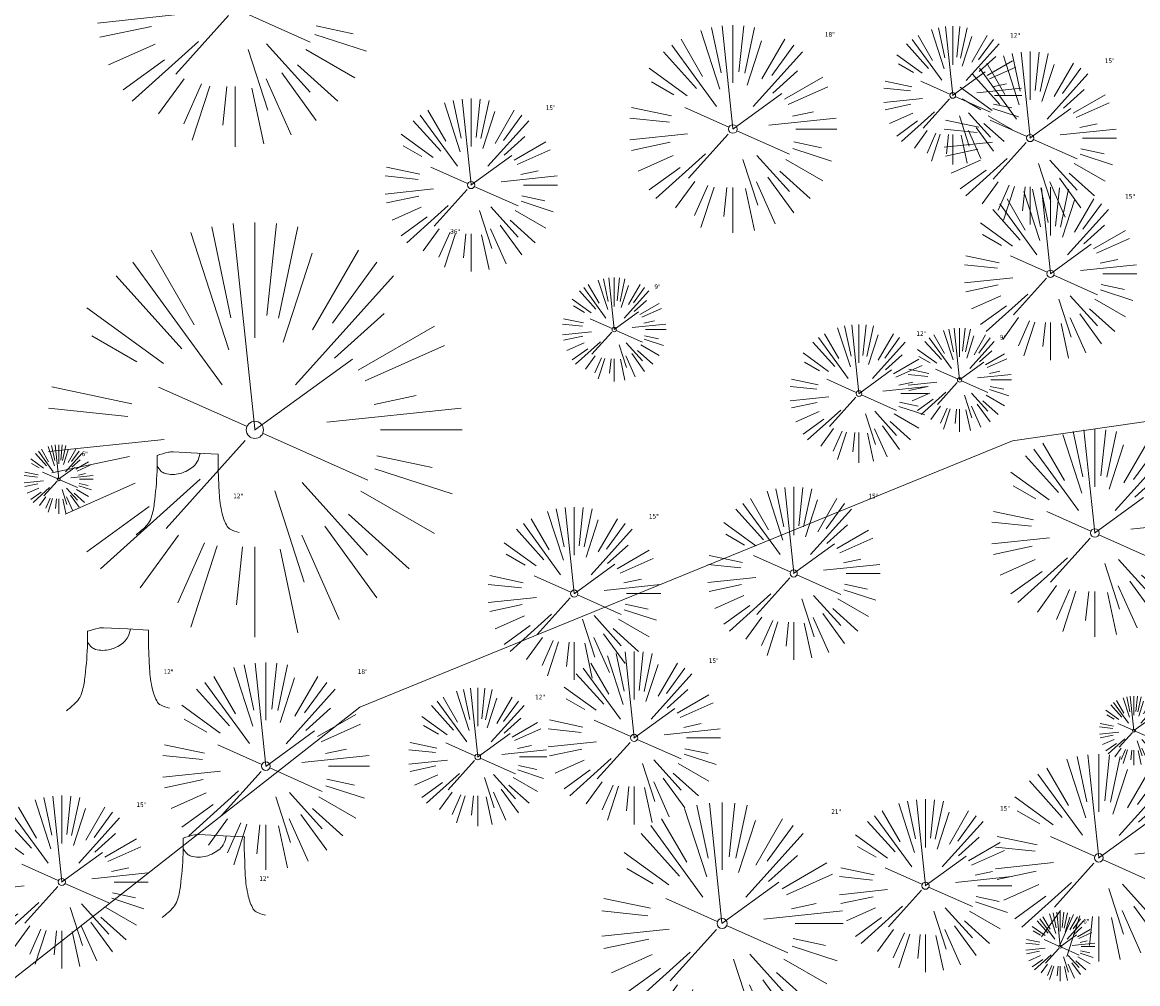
# Model space of a CAD drawing. Header units: feet. Extents: x 1133447 to 1140710, y 647622 to 649877.
# Tile 61 of 84: x 1134717 to 1134814, y 649296 to 649379. Entities that reach past the tile are written whole.
import ezdxf
from ezdxf.lldxf.tags import DXFTag

# ---------------------------------------------------------------- set-up
doc = ezdxf.new("R2010")
doc.units = ezdxf.units.FT
doc.header["$MEASUREMENT"] = 0
doc.layers.add('G-XREF', color=7, linetype='Continuous')
for name, color, linetype, lineweight in [('V-SITE-VEGE', 8, 'Continuous', 18), ('V-SITE-VEGE-TEXT', 8, 'Continuous', 18), ('V-UTIL-POWR-LINE-UNDR', 8, 'EXIST_PROP POWER UNDERGROUND LINE 1', 15), ('V-UTIL-WATR-LINE', 8, 'WATER', 15)]:
    doc.layers.add(name, color=color, linetype=linetype, lineweight=lineweight)
doc.styles.add('SEI-Dim & Leader', font='tahoma.ttf')
doc.styles.get("Standard").update_dxf_attribs({"font": 'arial.ttf'})
tags = doc.linetypes.add('EXIST_PROP POWER UNDERGROUND LINE 1', pattern='A,1.5,-0.2,["P-UG",Standard,S=0.08,R=0,X=-0.1,Y=-0.04],-0.3', length=2).pattern_tags.tags
tags[6] = DXFTag(74, 10)
tags = doc.linetypes.add('WATER', pattern='A,1.5,-0.2,["W",Standard,S=0.08,R=0,X=-0.1,Y=-0.04],-0.05', length=1.75).pattern_tags.tags
tags[6] = DXFTag(74, 10)

# ---------------------------------------------------------------- blocks, each defined once
blk = doc.blocks.new('V-SITE-VEGE-Stump')
for points in [[(-0.1229, -0.0143, 0.052613), (-0.0986, 0.0077, 0.106195), (-0.0905, 0.0219, 0.044862), (-0.0837, 0.0527, 0.020074), (-0.0776, 0.1229, 0.011675), (-0.0773, 0.1364, 0.007866), (-0.0776, 0.1565)], [(-0.0776, 0.1565, -0.027668), (-0.0534, 0.1634, -0.067978), (-0.0432, 0.1643), (0.0086, 0.1616), (0.054, 0.1591)], [(0.0151, 0.1613, -0.082864), (0.0081, 0.142, -0.111324), (-0.0021, 0.1306, -0.039313), (-0.0159, 0.1223, -0.049197), (-0.028, 0.1177, -0.066002), (-0.0447, 0.1155, -0.070187), (-0.0604, 0.1177, -0.114859), (-0.0685, 0.1223, -0.075938), (-0.0773, 0.1332)], [(0.054, 0.1591, 0.004334), (0.0538, 0.1369, 0.008344), (0.054, 0.1254), (0.0561, 0.0762, 0.046252), (0.0624, 0.0317, 0.069625), (0.0733, 0.0038, 0.149725), (0.0794, -0.002, 0.058523), (0.0992, -0.0091)]]:
    blk.add_lwpolyline(points, format="xyb")
blk = doc.blocks.new('V-SITE-VEGE-Coniferious Tree 2')
at = {"color": 0, "linetype": 'ByBlock'}
for p, q in [((-0.0575, 0.2704), (-0.104, 0.4891)), ((-0.0003, 0.0026), (-0.0523, 0.4973)), ((0, 0.2219), (0, 0.5)), ((0.0289, 0.2753), (0.0522, 0.4973)), ((0.0572, 0.2693), (0.1039, 0.4891)), ((-0.0626, 0.1926), (-0.1545, 0.4755)), ((-0.146, 0.2528), (-0.25, 0.433)), ((0.1391, 0.2411), (0.25, 0.433)), ((-0.0791, 0.1089), (-0.2939, 0.4045)), ((0.0685, 0.211), (0.1382, 0.4256)), ((0.1869, 0.2573), (0.2939, 0.4045)), ((-0.1757, 0.1951), (-0.3346, 0.3716)), ((0.0978, 0.1086), (0.3345, 0.3716)), ((-0.2201, 0.1599), (-0.4046, 0.2939)), ((0.192, 0.1729), (0.3116, 0.2806)), ((0.2488, 0.1436), (0.433, 0.25)), ((-0.2844, 0.1642), (-0.3931, 0.227)), ((0.2659, 0.1184), (0.4568, 0.2034)), ((-0.0009, -0.0007), (0.235, 0.1707)), ((-0.2961, 0.0629), (-0.4891, 0.1039)), ((-0.0199, 0.0089), (-0.2319, 0.1032)), ((0.2873, 0.0611), (0.3885, 0.0826)), ((-0.306, 0.0322), (-0.4973, 0.0523)), ((0.1731, 0.0182), (0.4972, 0.0523)), ((0.3025, 0), (0.5, 0)), ((-0.2183, -0.0229), (-0.4973, -0.0523)), ((-0.023, -0.0255), (-0.2138, -0.2374)), ((0.0185, -0.0083), (0.272, -0.1211)), ((-0.3022, -0.0642), (-0.4891, -0.1039)), ((0.2936, -0.0624), (0.4274, -0.0908)), ((0.2891, -0.094), (0.4755, -0.1545)), ((-0.2881, -0.1283), (-0.4568, -0.2034)), ((-0.132, -0.1189), (-0.3716, -0.3346)), ((0.1144, -0.1271), (0.2718, -0.3019)), ((0.0478, -0.1473), (0.1192, -0.3671)), ((0.2555, -0.1475), (0.433, -0.25)), ((-0.2545, -0.1849), (-0.4046, -0.2939)), ((0.2254, -0.2029), (0.3716, -0.3346)), ((0.1689, -0.2325), (0.2939, -0.4045)), ((-0.1843, -0.2536), (-0.2767, -0.3808)), ((0.1131, -0.2541), (0.2033, -0.4568)), ((-0.1214, -0.2725), (-0.1856, -0.4168)), ((-0.091, -0.2799), (-0.1545, -0.4755)), ((-0.0297, -0.2818), (-0.0443, -0.4216)), ((0, -0.2818), (0, -0.5)), ((0.061, -0.2873), (0.1039, -0.4891))]:
    blk.add_line(p, q, dxfattribs=at)
blk.add_circle((0, 0), 0.0208)
blk = doc.blocks.new('C_XBASE-PACTOLA_02403811')
at = {"layer": 'V-UTIL-POWR-LINE-UNDR', "flags": 128}
blk.add_lwpolyline([(1134480.128, 648231.491), (1134494.996, 648496.169), (1134496.355, 648566.444), (1134464.634, 648641.533), (1134459.677, 648691.598), (1134473.793, 648747.277), (1134487.669, 648772.876), (1134492.622, 648802.572), (1134496.091, 648841.019), (1134500.796, 648860.321), (1134494.587, 648928.38), (1134495.611, 649027.118), (1134495.955, 649106.737), (1134599.221, 649131.498), (1134637.553, 649168.542), (1134656.34, 649214.885), (1134694.635, 649279.085), (1134746.478, 649319.733), (1134803.106, 649342.846), (1134848.625, 649349.478), (1134877.799, 649337.897), (1134908.973, 649315.133), (1134965.724, 649315.532), (1135021.655, 649297.834), (1135074.571, 649267.299), (1135109.815, 649210.949), (1135119.856, 649164.359), (1135144.601, 649102.15)], dxfattribs=at)
at = {"layer": 'V-UTIL-WATR-LINE', "flags": 128}
blk.add_lwpolyline([(1134761.954, 649228.207), (1134757.133, 649236.106), (1134809.022, 649267.777, -0.098558), (1134890.656, 649302.858), (1134946.432, 649283.888)], format="xyb", dxfattribs=at)
at = {"layer": 'V-SITE-VEGE', "rotation": 8.537736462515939e-07}
for p, xscale, yscale, zscale in [((1134735.656, 649380.355), 23.99971008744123, 23.99971008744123, 23.99971008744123), ((1134797.925, 649372.825), 11.99985504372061, 11.99985504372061, 11.99985504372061), ((1134789.791, 649346.949), 11.99985504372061, 11.99985504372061, 11.99985504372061), ((1134720.359, 649339.516), 5.999927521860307, 5.999927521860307, 5.999927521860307), ((1134756.715, 649315.417), 11.99985504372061, 11.99985504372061, 11.99985504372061), ((1134813.645, 649317.707), 5.999927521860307, 5.999927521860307, 5.999927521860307), ((1134807.255, 649298.959), 5.999927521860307, 5.999927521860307, 5.999927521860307)]:
    blk.add_blockref('V-SITE-VEGE-Coniferious Tree 2', p, dxfattribs=dict(at, xscale=xscale, yscale=yscale, zscale=zscale))
at = {"layer": 'V-SITE-VEGE'}
for name, p, xscale, yscale, zscale in [('V-SITE-VEGE-Coniferious Tree 2', (1134778.856, 649369.907), 17.99978256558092, 17.99978256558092, 17.99978256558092), ('V-SITE-VEGE-Coniferious Tree 2', (1134804.64, 649369.121), 14.99981880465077, 14.99981880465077, 14.99981880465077), ('V-SITE-VEGE-Coniferious Tree 2', (1134756.136, 649365.046), 14.99981880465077, 14.99981880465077, 14.99981880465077), ('V-SITE-VEGE-Coniferious Tree 2', (1134806.408, 649357.348), 14.99981880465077, 14.99981880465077, 14.99981880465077), ('V-SITE-VEGE-Coniferious Tree 2', (1134737.376, 649343.801), 35.99956513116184, 35.99956513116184, 35.99956513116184), ('V-SITE-VEGE-Coniferious Tree 2', (1134768.55, 649352.509), 8.999891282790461, 8.999891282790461, 8.999891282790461), ('V-SITE-VEGE-Coniferious Tree 2', (1134798.52, 649348.138), 8.999891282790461, 8.999891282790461, 8.999891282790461), ('V-SITE-VEGE-Coniferious Tree 2', (1134810.253, 649334.852), 17.99978256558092, 17.99978256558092, 17.99978256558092), ('V-SITE-VEGE-Stump', (1134732.024, 649335.272), 40.31522404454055, 40.31522404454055, 40.31522404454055), ('V-SITE-VEGE-Coniferious Tree 2', (1134784.128, 649331.345), 14.99981880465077, 14.99981880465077, 14.99981880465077), ('V-SITE-VEGE-Coniferious Tree 2', (1134765.087, 649329.599), 14.99981880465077, 14.99981880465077, 14.99981880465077), ('V-SITE-VEGE-Stump', (1134725.98, 649320.012), 40.31522404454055, 40.31522404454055, 40.31522404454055), ('V-SITE-VEGE-Coniferious Tree 2', (1134770.281, 649317.071), 14.99981880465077, 14.99981880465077, 14.99981880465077), ('V-SITE-VEGE-Coniferious Tree 2', (1134738.332, 649314.613), 17.99978256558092, 17.99978256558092, 17.99978256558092), ('V-SITE-VEGE-Coniferious Tree 2', (1134810.593, 649306.66), 17.99978256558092, 17.99978256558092, 17.99978256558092), ('V-SITE-VEGE-Coniferious Tree 2', (1134720.625, 649304.57), 14.99981880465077, 14.99981880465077, 14.99981880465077), ('V-SITE-VEGE-Coniferious Tree 2', (1134777.911, 649300.97), 20.99974632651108, 20.99974632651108, 20.99974632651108), ('V-SITE-VEGE-Coniferious Tree 2', (1134795.553, 649304.249), 14.99981880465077, 14.99981880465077, 14.99981880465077), ('V-SITE-VEGE-Stump', (1134734.288, 649302.069), 40.31522404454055, 40.31522404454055, 40.31522404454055)]:
    blk.add_blockref(name, p, dxfattribs=dict(at, xscale=xscale, yscale=yscale, zscale=zscale))
at = {"layer": 'V-SITE-VEGE-TEXT', "char_height": 0.4, "attachment_point": 7, "style": 'SEI-Dim & Leader'}
for s, insert in [('18"', (1134786.831, 649377.907)), ('12"', (1134802.909, 649377.825)), ('15"', (1134811.119, 649375.621)), ('15"', (1134762.615, 649371.546)), ('15"', (1134812.887, 649363.848)), ('36"', (1134754.327, 649360.801)), ('9"', (1134772.038, 649356.009)), ('12"', (1134794.775, 649351.949)), ('9"', (1134802.008, 649351.638)), ('6"', (1134722.351, 649341.516)), ('12"', (1134735.502, 649337.872)), ('15"', (1134790.607, 649337.845)), ('15"', (1134771.566, 649336.099)), ('15"', (1134776.76, 649323.571)), ('12"', (1134729.458, 649322.612)), ('18"', (1134746.307, 649322.613)), ('12"', (1134761.699, 649320.417)), ('15"', (1134727.104, 649311.07)), ('21"', (1134787.382, 649310.47)), ('15"', (1134802.032, 649310.749)), ('12"', (1134737.766, 649304.669)), ('6"', (1134809.247, 649300.959))]:
    blk.add_mtext(s, dxfattribs=dict(at, insert=insert))

msp = doc.modelspace()

# ---------------------------------------------------------------- block references
at = {"layer": 'G-XREF'}
msp.add_blockref('C_XBASE-PACTOLA_02403811', (0, 0), dxfattribs=at)

doc.saveas('drawing.dxf')
